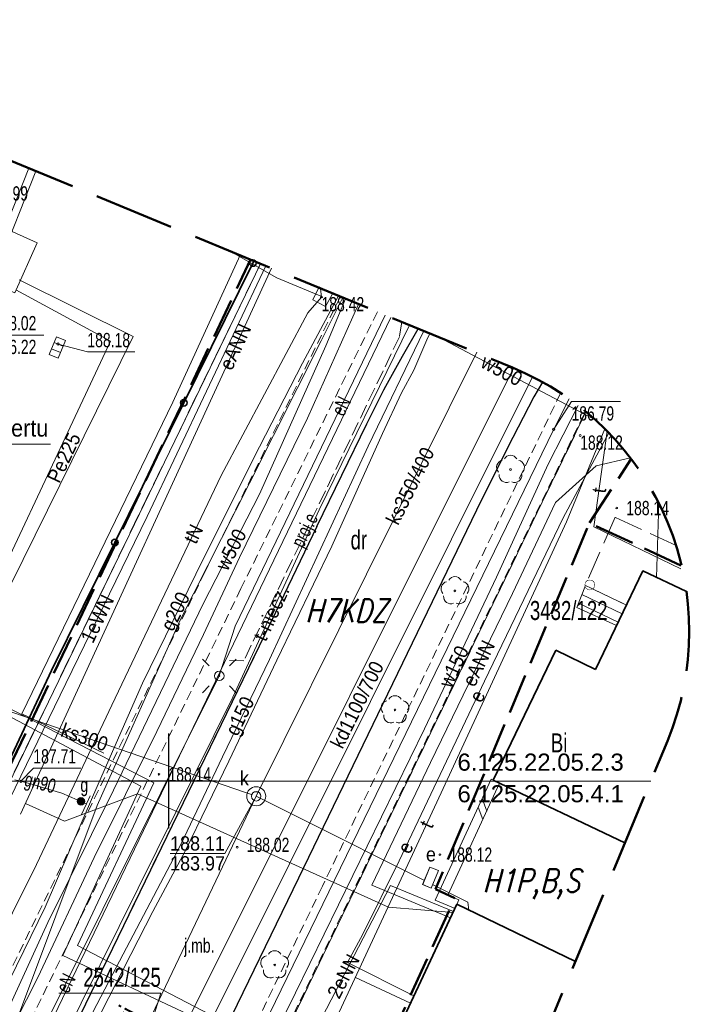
# Model space of a CAD drawing. Extents: x 6515354 to 6515523, y 5549407 to 5549617.
# Tile 6 of 13: x 6515442 to 6515477, y 5549488 to 5549540. Entities that reach past the tile are written whole.
import ezdxf
from ezdxf.enums import TextEntityAlignment as Align

# ---------------------------------------------------------------- set-up
doc = ezdxf.new("R2010")
doc.units = 0
doc.header["$LTSCALE"] = 0.5
for name, pattern in [('1', [0]), ('1_OTKC', [1.5, 1, -0.5]), ('2_OTKC', [1.5, 1, -0.5]), ('2_OTKJ', [2, 1.5, -0.5]), ('2_OTKK', [0]), ('2_OTOO', [0]), ('2_SUPK', [0]), ('2_SUTP_A', [0]), ('3 1', [4, 3, -1]), ('3_EGBU_A', [0]), ('4_EGBB01', [0]), ('4_SUCP', [0]), ('4_SUEP_A', [0]), ('4_SUGP', [0]), ('4_SUPK', [0]), ('4_SUPP_P', [2, 1.5, -0.5]), ('4_SUTP_A', [0]), ('4_SUWP', [0]), ('5_SUGP', [0]), ('GDE', [0]), ('GUK', [2.8, 2.1, -0.7]), ('KTCR02', [1.5, 1, -0.5])]:
    doc.linetypes.add(name, pattern=pattern)
doc.layers.get('0').update_dxf_attribs({"color": 251})
for name, color, linetype, lineweight in [('1 zakres', 6, 'GUK', 50), ('1plan', 234, 'GUK', 50), ('___W - opis', 7, 'Continuous', 13), ('Dzialki', 251, 'GDE', 18), ('EGBB_L_0', 251, '4_EGBB01', 35), ('K-1_L_4', 251, '1', 0), ('Kontury', 90, 'GUK', 18), ('Numery_dzialek', 251, 'Continuous', 18), ('Numery_konturow', 90, 'Continuous', 18), ('OTK_E_T_0', 251, 'Continuous', 0), ('OTK_E_T_8', 251, 'Continuous', 18), ('OTK_L_0', 251, '2_OTKJ', 18), ('OTK_L_1', 251, '2_OTKK', 25), ('OTK_L_2', 251, '1_OTKC', 18), ('OTO_L_0', 251, '2_OTOO', 35), ('OTR_T_0', 251, 'Continuous', 18), ('OTZ_T_0', 3, 'Continuous', 18), ('SUCP_L_0', 200, '4_SUCP', 18), ('SUE_T_3', 251, 'Continuous', 18), ('SUEP_E_T_0', 1, 'Continuous', 0), ('SUEP_L_0', 1, '4_SUEP_A', 18), ('SUG_E_T_4', 52, 'Continuous', 0), ('SUG_T_2', 52, 'Continuous', 18), ('SUGP_E_T_0', 52, 'Continuous', 0), ('SUGP_L_0', 52, '4_SUGP', 18), ('SUGP_L_0_a', 52, '5_SUGP', 18), ('SUGR_T_0', 52, 'Continuous', 18), ('SUK_T_1', 34, 'Continuous', 18), ('SUKR_T_0', 34, 'Continuous', 18), ('SUP_L_1', 251, '2_SUPK', 18), ('SUTP_L_0', 30, '2_SUTP_A', 18), ('SUWP_L_0', 5, '4_SUWP', 18), ('SUWR_T_0', 5, 'Continuous', 18)]:
    doc.layers.add(name, color=color, linetype=linetype, lineweight=lineweight)
for name, color, linetype, lineweight, true_color in [('EGB', 7, 'Continuous', 20, 0x000000), ('OTD', 7, 'Continuous', 20, 0x000000), ('OTK', 7, 'Continuous', 20, 0x000000), ('P_SUCP_E_T_0', 7, 'Continuous', 0, 0xd200d2), ('P_SUCP_L_0', 7, '4_SUPP_P', 18, 0xd200d2), ('PARRA', 7, 'Continuous', 13, 0x0a0909), ('SUC', 7, 'Continuous', 20, 0xd200d2), ('SUC_O', 7, 'Continuous', 20, 0xd200d2), ('SUE', 7, 'Continuous', 20, 0x803300), ('SUE_O', 7, 'Continuous', 20, 0x803300), ('SUG', 7, 'Continuous', 20, 0xbfbf00), ('SUG_O', 7, 'Continuous', 20, 0xbfbf00), ('SUK', 7, 'Continuous', 20, 0x803300), ('SUK_O', 7, 'Continuous', 20, 0x803300), ('SUP', 7, 'Continuous', 20, 0x000000), ('SUP_O', 7, 'Continuous', 20, 0x000000), ('SUPS', 7, 'Continuous', 20, 0x000000), ('SUPS_O', 7, 'Continuous', 20, 0x000000), ('SUT', 7, 'Continuous', 20, 0xff9100), ('SUT_O', 7, 'Continuous', 20, 0xff9100), ('SUW', 5, 'Continuous', 18, 0x0000ff), ('SUW_O', 5, 'Continuous', 20, 0x0000ff)]:
    doc.layers.add(name, color=color, linetype=linetype, lineweight=lineweight, true_color=true_color)
doc.layers.add('PARSI', color=7, linetype='Continuous', true_color=0x0a0909)
doc.styles.add('GESUT', font='arial.ttf', dxfattribs={"width": 0.9})
doc.styles.get("Standard").update_dxf_attribs({"font": 'arial.ttf', "width": 0.9})
doc.styles.add('TDM', font='SIMPLEX', dxfattribs={"width": 0.8, "oblique": 15.00003, "height": 1.8})
doc.linetypes.add('MPNZA', pattern='A,7.5,[4,MSG.shx,S=1,R=270,X=0,Y=0],7.5', length=15)

# ---------------------------------------------------------------- blocks, each defined once
blk = doc.blocks.new('2_OTRS')
at = {"linetype": 'Continuous'}
blk.add_circle((0, 0), 0.045, dxfattribs=at)
blk = doc.blocks.new('2_OTZL')
at = {"linetype": 'Continuous'}
blk.add_circle((0, 0), 0.045, dxfattribs=at)
for centre, start, end in [((0, 0.375), 30.1401, 149.8599), ((-0.357, 0.116), 102.1445, 221.86), ((0.357, 0.116), 318.14, 77.8555), ((-0.22, -0.303), 174.1482, 293.8542), ((0.22, -0.303), 246.1458, 5.8518)]:
    blk.add_arc(centre, 0.375, start, end, dxfattribs=at)
blk = doc.blocks.new('4_SUEO_W')
at = {"linetype": 'Continuous'}
for p, q in [((-0.53035, 0.53035), (-0.8839, 0.8839)), ((0.53035, 0.53035), (0.8839, 0.8839)), ((-0.53035, -0.53035), (-0.8839, -0.8839)), ((0.53035, -0.53035), (0.8839, -0.8839))]:
    blk.add_line(p, q, dxfattribs=at)
blk.add_circle((0, 0), 0.025, dxfattribs=at)
blk = doc.blocks.new('4_SUPP')
at = {"linetype": 'Continuous'}
blk.add_circle((0, 0), 0.25, dxfattribs=at)
blk = doc.blocks.new('4_SUGW')
at = {"linetype": 'Continuous'}
for radius in [0.2, 0.175, 0.15, 0.125, 0.1, 0.075, 0.05, 0.025, 0.00715]:
    blk.add_circle((0, 0), radius, dxfattribs=at)
blk = doc.blocks.new('4_SUPS')
at = {"linetype": 'Continuous'}
blk.add_circle((0, 0), 0.0625, dxfattribs=at)
blk = doc.blocks.new('4_SUKK')
at = {"linetype": 'Continuous'}
for p, q in [((-0.5, -0.25), (-0.5, 0.25)), ((-0.5, 0.25), (0.5, 0.25)), ((-0.175, 0.25), (-0.175, -0.25)), ((0.175, 0.25), (0.175, -0.25)), ((0.5, 0.25), (0.5, -0.25)), ((0.5, -0.25), (-0.5, -0.25))]:
    blk.add_line(p, q, dxfattribs=at)
blk = doc.blocks.new('mzsk')
at = {"layer": 'PARSI', "color": 0}
for p, q in [((0, -5), (0, 5)), ((5, 0), (-5, 0))]:
    blk.add_line(p, q, dxfattribs=at)
blk = doc.blocks.new('SUPS_a')
at = {"layer": 'SUPS', "color": 0, "const_width": 0.09, "flags": 128}
blk.add_lwpolyline([(-0.04, 0, 1), (0.04, 0, 1)], format="xyb", close=True, dxfattribs=at)
at = {"layer": 'SUPS_O', "color": 0, "style": 'GESUT', "width": 0.9}
blk.add_attdef('RZG', text='', height=1.5, dxfattribs=at).set_placement((3.31, -1.44), align=Align.CENTER)
blk.add_attdef('RZD', text='', height=1.5, dxfattribs=at).set_placement((3.31, -2.04), align=Align.TOP_CENTER)
blk = doc.blocks.new('SUPW_o')
at = {"color": 0, "lineweight": 18}
blk.add_wipeout([(0.48, 0), (0.46, 0.15), (0.39, 0.28), (0.28, 0.39), (0.15, 0.46), (0, 0.48), (-0.15, 0.46), (-0.28, 0.39), (-0.39, 0.28), (-0.46, 0.15), (-0.48, 0), (-0.46, -0.15), (-0.39, -0.28), (-0.28, -0.39), (-0.15, -0.46), (0, -0.48), (0.15, -0.46), (0.28, -0.39), (0.39, -0.28), (0.46, -0.15)], dxfattribs=at).dxf.layer = 'SUP'
at = {"layer": 'SUP', "color": 0, "lineweight": 18}
blk.add_circle((0, 0), 0.5, dxfattribs=at)
blk = doc.blocks.new('SUES')
at = {"color": 0, "lineweight": 18}
blk.add_wipeout([(0.48, -0.98), (0.48, 0.98), (-0.48, 0.98), (-0.48, -0.98)], dxfattribs=at).dxf.layer = 'SUE'
at = {"layer": 'SUE', "color": 0, "lineweight": 18}
blk.add_lwpolyline([(0.5, -1), (0.5, 1), (-0.5, 1), (-0.5, -1)], close=True, dxfattribs=at)
blk = doc.blocks.new('EGBO')
at = {"layer": 'EGB', "color": 0, "lineweight": 18}
blk.add_circle((0, 0), 0.5, dxfattribs=at)
at = {"color": 0, "lineweight": 18}
blk.add_wipeout([(-0.49, 0), (-0.47, 0.15), (-0.4, 0.29), (-0.29, 0.4), (-0.15, 0.47), (0, 0.49), (0.15, 0.47), (0.29, 0.4), (0.4, 0.29), (0.47, 0.15), (0.49, 0), (0.49, 0), (0.47, -0.15), (0.4, -0.29), (0.29, -0.4), (0.15, -0.47), (0, -0.49), (0, -0.49), (-0.15, -0.47), (-0.29, -0.4), (-0.4, -0.29), (-0.47, -0.15)], dxfattribs=at).dxf.layer = 'EGB'

msp = doc.modelspace()

# ---------------------------------------------------------------- linework, layer by layer
at = {"layer": '1 zakres', "ltscale": 4, "flags": 128}
msp.add_lwpolyline([(6515422.51, 5549484.47), (6515407.05, 5549444.81), (6515385.37, 5549453.69), (6515385.94, 5549455.19), (6515362.99, 5549462.01), (6515381.7, 5549511.18), (6515382.23, 5549516.3), (6515395.41, 5549561.12, -0.149414), (6515398.37, 5549566.21), (6515406.55, 5549591.11), (6515448.93, 5549574.11), (6515441.89, 5549550.88, -0.184778), (6515441.25, 5549544.61), (6515437.64, 5549534.29), (6515468.06, 5549521.74, -0.415174), (6515476.19, 5549502.1), (6515467.6, 5549481.49, -0.418498), (6515447.78, 5549473.5), (6515422.51, 5549484.47)], format="xyb", dxfattribs=at)
at = {"layer": '1plan', "ltscale": 2, "flags": 128}
msp.add_lwpolyline([(6515472.098, 5549513.573), (6515474.294, 5549516.935)], dxfattribs=at)
at = {"layer": 'Dzialki'}
for p, q in [((6515432.119, 5549480.299), (6515454.812, 5549527.205)), ((6515461.671, 5549524.376), (6515438.991, 5549477.315)), ((6515471.916, 5549519.419), (6515456.25, 5549487))]:
    msp.add_line(p, q, dxfattribs=at)
at = {"layer": 'EGB', "color": 18, "true_color": 0x000000}
for p, q in [((6515473.82, 5549508.801), (6515471.703, 5549509.817)), ((6515473.603, 5549508.351), (6515471.524, 5549509.349))]:
    msp.add_line(p, q, dxfattribs=at)
at = {"layer": 'EGB', "color": 18, "lineweight": 18, "true_color": 0x000000, "flags": 128}
msp.add_lwpolyline([(6515473.522, 5549508.18), (6515474.036, 5549509.252), (6515471.882, 5549510.286), (6515471.441, 5549509.133)], close=True, dxfattribs=at)
at = {"layer": 'EGBB_L_0', "linetype": '3_EGBU_A'}
for p, q in [((6515474.899, 5549511.05), (6515472.409, 5549505.862)), ((6515477.196, 5549509.963), (6515474.899, 5549511.05)), ((6515470.337, 5549506.875), (6515467.036, 5549500.055)), ((6515472.409, 5549505.862), (6515470.337, 5549506.875)), ((6515467.036, 5549500.055), (6515473.964, 5549496.758)), ((6515465.137, 5549493.524), (6515461.477, 5549485.728)), ((6515471.357, 5549490.505), (6515465.137, 5549493.524))]:
    msp.add_line(p, q, dxfattribs=at)
at = {"layer": 'K-1_L_4', "linetype": 'KTCR02'}
for p, q in [((6515459.015, 5549525.472), (6515451.89, 5549510.98)), ((6515460.956, 5549524.671), (6515453.79, 5549510.12)), ((6515451.89, 5549510.98), (6515436.089, 5549478.575)), ((6515453.79, 5549510.12), (6515438.026, 5549477.734))]:
    msp.add_line(p, q, dxfattribs=at)
at = {"layer": 'Kontury'}
for p, q in [((6515432.119, 5549480.299), (6515454.812, 5549527.205)), ((6515471.916, 5549519.419), (6515456.25, 5549487))]:
    msp.add_line(p, q, dxfattribs=at)
at = {"layer": 'Numery_dzialek', "linetype": 'Continuous'}
for p in [(6515444.224, 5549488.848), (6515446.716, 5549479.77)]:
    msp.add_line(p, (6515449.58, 5549488.848), dxfattribs=at)
at = {"layer": 'OTD', "color": 18, "lineweight": 18, "true_color": 0x000000}
for p, q in [((6515466.7, 5549498.425), (6515466.456, 5549499.088)), ((6515466.491, 5549497.971), (6515466.246, 5549498.634))]:
    msp.add_line(p, q, dxfattribs=at)
msp.add_lwpolyline([(6515467.379, 5549499.895), (6515464.659, 5549494), (6515465.235, 5549493.754), (6515465.039, 5549493.294), (6515463.989, 5549493.742), (6515466.925, 5549500.105)], close=True, dxfattribs=at)
at = {"layer": 'OTK', "color": 18, "linetype": '3 1', "lineweight": 18, "true_color": 0x000000}
msp.add_lwpolyline([(6515474.036, 5549509.252), (6515474.899, 5549511.05), (6515477.196, 5549509.963)], dxfattribs=at)
at = {"layer": 'OTK_L_0', "linetype": '2_OTKJ'}
for p, q in [((6515462.27, 5549522.34), (6515463.098, 5549523.787)), ((6515461.32, 5549520.6), (6515462.27, 5549522.34)), ((6515469.635, 5549520.98), (6515469.18, 5549520.2)), ((6515460.4, 5549518.79), (6515461.32, 5549520.6)), ((6515469.18, 5549520.2), (6515467.79, 5549517.53)), ((6515457.77, 5549513.38), (6515460.4, 5549518.79)), ((6515467.79, 5549517.53), (6515466.44, 5549514.8)), ((6515456.83, 5549494.92), (6515466.44, 5549514.8)), ((6515457.77, 5549513.38), (6515455.6, 5549508.87)), ((6515455.6, 5549508.87), (6515444.65, 5549486.28)), ((6515446.675, 5549473.98), (6515456.83, 5549494.92))]:
    msp.add_line(p, q, dxfattribs=at)
at = {"layer": 'OTK_L_1', "linetype": '2_OTKK'}
for p, q in [((6515462.27, 5549522.34), (6515463.098, 5549523.787)), ((6515461.32, 5549520.6), (6515462.27, 5549522.34)), ((6515469.635, 5549520.98), (6515469.18, 5549520.2)), ((6515460.4, 5549518.79), (6515461.32, 5549520.6)), ((6515469.18, 5549520.2), (6515467.79, 5549517.53)), ((6515457.77, 5549513.38), (6515460.4, 5549518.79)), ((6515467.79, 5549517.53), (6515466.44, 5549514.8)), ((6515456.83, 5549494.92), (6515466.44, 5549514.8)), ((6515457.77, 5549513.38), (6515455.6, 5549508.87)), ((6515455.6, 5549508.87), (6515444.65, 5549486.28)), ((6515446.675, 5549473.98), (6515456.83, 5549494.92))]:
    msp.add_line(p, q, dxfattribs=at)
at = {"layer": 'OTK_L_2', "linetype": '2_OTKC'}
for p, q in [((6515470.585, 5549520.404), (6515458.07, 5549494.47)), ((6515459.17, 5549493.15), (6515471.884, 5549519.445)), ((6515458.07, 5549494.47), (6515447.897, 5549473.45)), ((6515449.379, 5549472.912), (6515459.17, 5549493.15))]:
    msp.add_line(p, q, dxfattribs=at)
at = {"layer": 'OTO_L_0'}
for p, q in [((6515450.788, 5549519.889), (6515454.419, 5549527.236)), ((6515454.419, 5549527.236), (6515454.473, 5549527.345)), ((6515447.158, 5549512.542), (6515450.788, 5549519.889)), ((6515443.835, 5549505.818), (6515447.158, 5549512.542)), ((6515440.728, 5549499.208), (6515443.835, 5549505.818))]:
    msp.add_line(p, q, dxfattribs=at)
for centre in [(6515454.419, 5549527.236), (6515450.788, 5549519.889), (6515447.158, 5549512.542)]:
    msp.add_circle(centre, 0.17, dxfattribs=at)
at = {"layer": 'P_SUCP_L_0', "color": 1, "linetype": '4_SUPP_P'}
for p, q in [((6515462.242, 5549524.14), (6515462.117, 5549523.367)), ((6515462.117, 5549523.367), (6515453.937, 5549506.321)), ((6515453.937, 5549506.321), (6515453.153, 5549506.332))]:
    msp.add_line(p, q, dxfattribs=at)
at = {"layer": 'PARRA'}
for points in [[(6515475.315, 5549500), (6515377.446, 5549500)], [(6515377.446, 5549500), (6515475.315, 5549500)], [(6515387.717, 5549500), (6515475.315, 5549500)]]:
    msp.add_lwpolyline(points, dxfattribs=at)
at = {"layer": 'SUCP_L_0', "linetype": '4_SUCP'}
for p, q in [((6515434.13, 5549510.76), (6515442.642, 5549532.226)), ((6515434.5, 5549510.61), (6515443.01, 5549532.075))]:
    msp.add_line(p, q, dxfattribs=at)
at = {"layer": 'SUEP_L_0', "linetype": '4_SUEP_A'}
for p, q in [((6515453.743, 5549527.646), (6515450.21, 5549519.93)), ((6515461.36, 5549524.504), (6515453.48, 5549508.14)), ((6515450.21, 5549519.93), (6515442.27, 5549503.53)), ((6515453.48, 5549508.14), (6515452.65, 5549505.53)), ((6515441.97, 5549484.13), (6515452.65, 5549505.53)), ((6515442.27, 5549503.53), (6515446.58, 5549501.47))]:
    msp.add_line(p, q, dxfattribs=at)
at = {"layer": 'SUGP_L_0', "linetype": '4_SUGP'}
for p, q in [((6515442.23, 5549499.99), (6515441.9, 5549500.07)), ((6515442.8, 5549499.84), (6515442.23, 5549499.99)), ((6515443.36, 5549499.66), (6515442.8, 5549499.84)), ((6515444.37, 5549499.36), (6515443.36, 5549499.66)), ((6515445.18, 5549499.02), (6515444.37, 5549499.36)), ((6515445.18, 5549499.02), (6515445.38, 5549498.93)), ((6515445.38, 5549498.93), (6515445.68, 5549498.8)), ((6515445.87, 5549499.23), (6515445.68, 5549498.8)), ((6515445.68, 5549498.8), (6515445.4, 5549498.2))]:
    msp.add_line(p, q, dxfattribs=at)
at = {"layer": 'SUGP_L_0_a', "linetype": '5_SUGP'}
for p, q in [((6515459.145, 5549525.418), (6515458.01, 5549523.15)), ((6515463.71, 5549523.535), (6515463.55, 5549523.2)), ((6515458.01, 5549523.15), (6515454.24, 5549515.67)), ((6515463.55, 5549523.2), (6515462.87, 5549521.61)), ((6515462.87, 5549521.61), (6515462.23, 5549520.42)), ((6515462.23, 5549520.42), (6515461.22, 5549518.27)), ((6515461.22, 5549518.27), (6515458.57, 5549512.35)), ((6515454.24, 5549515.67), (6515450.57, 5549508.42)), ((6515458.57, 5549512.35), (6515455.67, 5549506.35)), ((6515450.57, 5549508.42), (6515446.23, 5549498.71)), ((6515455.67, 5549506.35), (6515453.15, 5549501.05)), ((6515453.15, 5549501.05), (6515450.88, 5549496.35)), ((6515446.23, 5549498.71), (6515441.38, 5549485.78)), ((6515450.88, 5549496.35), (6515449.16, 5549493.14)), ((6515449.16, 5549493.14), (6515445.44, 5549485.87))]:
    msp.add_line(p, q, dxfattribs=at)
at = {"layer": 'SUGR_T_0', "linetype": 'Continuous', "lineweight": 0}
for p, q in [((6515442.23, 5549499.99), (6515442.88, 5549500.675)), ((6515442.88, 5549500.675), (6515445.377, 5549500.675))]:
    msp.add_line(p, q, dxfattribs=at)
at = {"layer": 'SUK', "color": 36, "linetype": 'Continuous', "lineweight": 18, "true_color": 0x803300, "flags": 128}
msp.add_lwpolyline([(6515454.59, 5549499.2), (6515428.6, 5549508.15)], dxfattribs=at)
at = {"layer": 'SUKR_T_0', "linetype": 'Continuous', "lineweight": 0}
for p, q in [((6515440.796, 5549523.454), (6515443.428, 5549523.454)), ((6515444.179, 5549522.98), (6515445.72, 5549522.563)), ((6515445.72, 5549522.563), (6515448.217, 5549522.563))]:
    msp.add_line(p, q, dxfattribs=at)
at = {"layer": 'SUP', "color": 212, "lineweight": 18, "true_color": 0xd200d2}
msp.add_lwpolyline([(6515441.908, 5549525.664), (6515439.323, 5549526.818), (6515440.5, 5549529.454), (6515443.085, 5549528.3)], close=True, dxfattribs=at)
at = {"layer": 'SUP', "color": 36, "lineweight": 18, "true_color": 0x803300}
msp.add_circle((6515454.59, 5549499.2), 0.5, dxfattribs=at)
at = {"layer": 'SUP_L_1', "linetype": '4_SUPK'}
for p, q in [((6515457.901, 5549525.981), (6515457.56, 5549525.306)), ((6515458.599, 5549525.627), (6515457.901, 5549525.981)), ((6515458.234, 5549524.945), (6515458.599, 5549525.627)), ((6515457.56, 5549525.306), (6515458.234, 5549524.945))]:
    msp.add_line(p, q, dxfattribs=at)
at = {"layer": 'SUPS', "color": 36, "linetype": 'Continuous', "true_color": 0x803300}
msp.add_lwpolyline([(6515454.59, 5549499.2), (6515452.948, 5549496.184), (6515450.064, 5549496.184)], dxfattribs=at)
at = {"layer": 'SUT', "color": 30, "lineweight": 18, "true_color": 0xff9100, "flags": 128}
for points in [[(6515473.027, 5549518.399), (6515472.331, 5549513.369), (6515476.897, 5549511.153)], [(6515475.626, 5549510.706), (6515475.737, 5549514.622)], [(6515459.8, 5549489.678), (6515462.693, 5549488.319)]]:
    msp.add_lwpolyline(points, dxfattribs=at)
at = {"layer": 'SUTP_L_0', "linetype": '4_SUTP_A'}
for p, q in [((6515455.665, 5549526.452), (6515453.187, 5549527.88)), ((6515458.068, 5549525.453), (6515455.665, 5549526.452))]:
    msp.add_line(p, q, dxfattribs=at)
at = {"layer": 'SUW', "color": 5, "linetype": 'Continuous', "lineweight": 18, "true_color": 0x0000ff, "flags": 128}
msp.add_lwpolyline([(6515464.141, 5549523.357), (6515472.404, 5549518.997)], dxfattribs=at)
at = {"layer": 'SUWP_L_0', "linetype": '4_SUWP'}
for p, q in [((6515471.034, 5549520.097), (6515470.22, 5549518.5)), ((6515470.22, 5549518.5), (6515448.268, 5549473.298))]:
    msp.add_line(p, q, dxfattribs=at)
at = {"layer": 'SUWR_T_0', "linetype": 'Continuous', "lineweight": 0}
for p, q in [((6515470.22, 5549518.5), (6515471.153, 5549519.956)), ((6515471.153, 5549519.956), (6515473.731, 5549519.956))]:
    msp.add_line(p, q, dxfattribs=at)

# ---------------------------------------------------------------- block references
at = {"layer": 'OTR_T_0'}
for p in [(6515458.02, 5549525.45), (6515471.61, 5549518.17), (6515473.533, 5549514.355), (6515449.48, 5549500.354), (6515453.59, 5549496.52), (6515464.242, 5549496.132)]:
    msp.add_blockref('2_OTRS', p, dxfattribs=at)
at = {"layer": 'OTZ_T_0'}
for p in [(6515467.95, 5549516.38), (6515465.03, 5549510), (6515461.88, 5549503.74), (6515455.56, 5549490.33)]:
    msp.add_blockref('2_OTZL', p, dxfattribs=at)
at = {"layer": 'PARSI', "xscale": 0.5, "yscale": 0.5, "zscale": 0.5}
msp.add_blockref('mzsk', (6515450, 5549500), dxfattribs=at)
at = {"layer": 'SUE_T_3'}
for name in ['4_SUEO_W', '4_SUPP']:
    msp.add_blockref(name, (6515452.65, 5549505.53), dxfattribs=at)
at = {"layer": 'SUG_T_2'}
msp.add_blockref('4_SUGW', (6515445.38, 5549498.93), dxfattribs=at)
at = {"layer": 'SUGR_T_0'}
msp.add_blockref('4_SUPS', (6515442.23, 5549499.99), dxfattribs=at)
at = {"layer": 'SUK_T_1', "rotation": 67.65823197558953}
msp.add_blockref('4_SUKK', (6515444.14, 5549522.8), dxfattribs=at)
at = {"layer": 'SUKR_T_0'}
msp.add_blockref('4_SUPS', (6515444.179, 5549522.98), dxfattribs=at)
at = {"layer": 'SUPS', "color": 36, "true_color": 0x803300}
ref = msp.add_blockref('SUPS_a', (6515454.59, 5549499.2, 188.11), dxfattribs=dict(at, xscale=0.5, yscale=0.5, zscale=0.5))
ref.add_attrib('RZG', '188.11', dxfattribs={"layer": 'SUPS_O', "color": 0, "height": 0.75, "style": 'GESUT', "width": 0.9}).set_placement((6515451.506, 5549496.347, 188.11), align=Align.CENTER)
ref.add_attrib('RZD', '183.97', dxfattribs={"layer": 'SUPS_O', "color": 0, "height": 0.75, "style": 'GESUT', "width": 0.9}).set_placement((6515451.506, 5549496.047, 183.97), align=Align.TOP_CENTER)
at = {"layer": 'SUWR_T_0'}
msp.add_blockref('4_SUPS', (6515470.22, 5549518.5), dxfattribs=at)

# ---------------------------------------------------------------- texts
at = {"layer": '1plan', "color": 234, "linetype": 'MPNZA', "lineweight": 30, "char_height": 1.2, "width": 6.15245, "attachment_point": 1, "style": 'TDM'}
for s, insert in [('\\A1;{\\Q15;H7KDZ}', (6515457.178, 5549509.558)), ('\\A1;{\\Q15;H1P,B,S}', (6515466.492, 5549495.365))]:
    msp.add_mtext(s, dxfattribs=dict(at, insert=insert))
at = {"layer": 'Numery_dzialek', "width": 0.7}
msp.add_text('3432/122', height=1, dxfattribs=at).set_placement((6515468.97, 5549509.469), align=Align.TOP_LEFT)
msp.add_text('2542/125', height=1, dxfattribs=at).set_placement((6515449.58, 5549489.182), align=Align.RIGHT)
at = {"layer": 'Numery_konturow', "width": 0.7}
for s, p in [('dr', (6515459.548, 5549513.183)), ('Bi', (6515470.069, 5549502.508))]:
    msp.add_text(s, height=1, dxfattribs=at).set_placement(p, align=Align.TOP_LEFT)
at = {"layer": 'OTK_E_T_0', "lineweight": 9, "width": 0.7}
msp.add_text('j.mb.', height=0.75, dxfattribs=at).set_placement((6515451.601, 5549491.257), align=Align.MIDDLE)
at = {"layer": 'OTK_E_T_8', "width": 0.7}
msp.add_text('Tadeusza Kościuszki', height=1.25, rotation=62.3872, dxfattribs=at).set_placement((6515445.345, 5549482.936), align=Align.MIDDLE)
at = {"layer": 'OTR_T_0', "lineweight": 9, "width": 0.7}
for s, p in [('187.99', (6515440.36, 5549530.899)), ('188.14', (6515474.033, 5549514.355)), ('188.14', (6515449.98, 5549500.354)), ('188.12', (6515464.742, 5549496.132))]:
    msp.add_text(s, height=0.75, dxfattribs=at).set_placement(p, align=Align.MIDDLE_LEFT)
for s, p in [('188.42', (6515458.02, 5549525.45)), ('188.12', (6515471.61, 5549518.17)), ('188.02', (6515454.09, 5549497.02))]:
    msp.add_text(s, height=0.75, dxfattribs=at).set_placement(p, align=Align.TOP_LEFT)
at = {"layer": 'P_SUCP_E_T_0', "color": 1, "lineweight": 9, "width": 0.7}
msp.add_text('proj.e', height=0.75, rotation=63.7798, dxfattribs=at).set_placement((6515457.206, 5549513.152), align=Align.MIDDLE)
at = {"layer": 'PARRA'}
for s, p in [('6.125.22.05.2.3', (6515469.532, 5549500.275)), ('6.125.22.05.4.1', (6515469.532, 5549498.614))]:
    msp.add_text(s, height=0.9, rotation=360, dxfattribs=at).set_placement(p, align=Align.BOTTOM_CENTER)
at = {"layer": 'SUC_O', "color": 212, "true_color": 0xd200d2, "insert": (6515444.486, 5549517.003, 0.5), "char_height": 0.75, "attachment_point": 5, "rotation": 64.8266, "style": 'GESUT'}
msp.add_mtext('Pe225', dxfattribs=at)
at = {"layer": 'SUE_O', "color": 1, "true_color": 0xff0000, "char_height": 0.75, "attachment_point": 5, "style": 'GESUT'}
for s, insert, rotation in [('eANN', (6515453.493, 5549522.834, 0.5), 65.3258), ('1eWN', (6515446.247, 5549508.534, 0.5), 64.1087), ('eANN', (6515466.278, 5549506.19, 0.5), 64.1384), ('e', (6515466.203, 5549504.462, 0.5), 64.6395), ('e', (6515462.432, 5549496.506, 0.5), 64.6395), ('2eNN', (6515459.174, 5549489.734, 0.5), 62.5661)]:
    msp.add_mtext(s, dxfattribs=dict(at, insert=insert, rotation=rotation))
at = {"layer": 'SUE_O', "color": 1, "true_color": 0xff0000, "insert": (6515463.771, 5549496.146), "char_height": 0.75, "attachment_point": 5, "style": 'GESUT'}
msp.add_mtext('e', dxfattribs=at)
at = {"layer": 'SUEP_E_T_0', "lineweight": 9, "width": 0.7}
for rotation, p in [(64.2866, (6515459.054, 5549519.716)), (63.4778, (6515444.588, 5549489.375))]:
    msp.add_text('eN', height=0.75, rotation=rotation, dxfattribs=at).set_placement(p, align=Align.MIDDLE)
at = {"layer": 'SUG_E_T_4', "lineweight": 9, "width": 0.7}
msp.add_text('g', height=0.75, dxfattribs=at).set_placement((6515445.353, 5549499.426))
at = {"layer": 'SUG_O', "color": 52, "true_color": 0xbfbf00, "char_height": 0.75, "attachment_point": 5, "style": 'GESUT'}
for s, insert, rotation in [('g200', (6515450.438, 5549508.875, 0.5), 63.9895), ('g150', (6515453.827, 5549503.374, 0.5), 64.196)]:
    msp.add_mtext(s, dxfattribs=dict(at, insert=insert, rotation=rotation))
at = {"layer": 'SUGP_E_T_0', "lineweight": 9, "width": 0.7}
msp.add_text('gn90', height=0.75, rotation=345.3, dxfattribs=at).set_placement((6515443.22, 5549499.81), align=Align.MIDDLE)
at = {"layer": 'SUGR_T_0', "lineweight": 9, "width": 0.7}
msp.add_text('187.71', height=0.75, dxfattribs=at).set_placement((6515442.88, 5549501.3), align=Align.MIDDLE_LEFT)
at = {"layer": 'SUK_O', "color": 36, "true_color": 0x803300, "char_height": 0.75, "attachment_point": 5, "style": 'GESUT'}
for s, insert, rotation in [('ks350/400', (6515462.682, 5549515.518, 0.5), 63.6224), ('kd1100/700', (6515459.891, 5549504.015, 0.5), 63.4867), ('ks300', (6515445.57, 5549502.306, 0.5), 340.9982)]:
    msp.add_mtext(s, dxfattribs=dict(at, insert=insert, rotation=rotation))
at = {"layer": 'SUKR_T_0', "lineweight": 9, "width": 0.7}
for s, p in [('188.02', (6515440.796, 5549524.454)), ('186.22', (6515440.796, 5549523.204))]:
    msp.add_text(s, height=0.75, dxfattribs=at).set_placement(p, align=Align.TOP_LEFT)
msp.add_text('188.18', height=0.75, dxfattribs=at).set_placement((6515445.72, 5549523.188), align=Align.MIDDLE_LEFT)
at = {"layer": 'SUP_O', "color": 18, "true_color": 0x000000, "insert": (6515453.967, 5549500.147), "char_height": 0.75, "attachment_point": 5, "style": 'GESUT'}
msp.add_mtext('k', dxfattribs=at)
at = {"layer": 'SUT_O', "color": 30, "true_color": 0xff9100, "char_height": 0.75, "attachment_point": 5, "style": 'GESUT'}
for s, insert, rotation in [('t', (6515472.597, 5549515.286, 0.5), 82.125), ('tN', (6515451.292, 5549512.991, 0.5), 64.5335), ('t-niecz.', (6515455.39, 5549508.821, 0.5), 65.297), ('t', (6515463.53, 5549497.722, 0.5), 65.1258)]:
    msp.add_mtext(s, dxfattribs=dict(at, insert=insert, rotation=rotation))
at = {"layer": 'SUW_O', "color": 5, "true_color": 0x0000ff, "char_height": 0.75, "attachment_point": 5, "style": 'GESUT'}
for s, insert, rotation in [('w500', (6515467.491, 5549521.589, 0.5), 332.1793), ('w500', (6515453.267, 5549512.17, 0.5), 62.771), ('w150', (6515464.975, 5549506.019, 0.5), 64.5913)]:
    msp.add_mtext(s, dxfattribs=dict(at, insert=insert, rotation=rotation))
at = {"layer": 'SUWR_T_0', "lineweight": 9, "width": 0.7}
msp.add_text('186.79', height=0.75, dxfattribs=at).set_placement((6515471.153, 5549519.706), align=Align.TOP_LEFT)

# ---------------------------------------------------------------- next in the draw order: block references
at = {"layer": 'EGB', "color": 18, "lineweight": 18, "true_color": 0x000000, "xscale": 0.5, "yscale": 0.5, "zscale": 0.5}
msp.add_blockref('EGBO', (6515472.115, 5549510.312, 0.5), dxfattribs=at)
at = {"layer": 'SUP', "color": 18, "lineweight": 18, "true_color": 0x000000, "xscale": 0.5, "yscale": 0.5, "zscale": 0.5}
msp.add_blockref('SUPW_o', (6515454.59, 5549499.2, 188.11), dxfattribs=at)

# ---------------------------------------------------------------- next in the draw order: linework, layer by layer
at = {"layer": '1plan', "ltscale": 2, "flags": 128}
msp.add_lwpolyline([(6515431.948, 5549480.374), (6515454.296, 5549527.419)], dxfattribs=at)
at = {"layer": 'OTK', "color": 18, "linetype": '3 1', "lineweight": 18, "true_color": 0x000000}
msp.add_lwpolyline([(6515476.646, 5549512.387), (6515473.443, 5549513.877), (6515471.882, 5549510.286), (6515474.036, 5549509.252)], dxfattribs=at)
at = {"layer": 'SUC', "color": 212, "linetype": 'Continuous', "lineweight": 18, "true_color": 0xd200d2, "flags": 128}
for points in [[(6515467.307, 5549480.833), (6515453.367, 5549487.097), (6515445.197, 5549491.358), (6515449.208, 5549499.898), (6515439.112, 5549505.119), (6515448.119, 5549523.374), (6515442.143, 5549526.362)], [(6515441.954, 5549525.824), (6515446.933, 5549523.126), (6515438.453, 5549505.083), (6515448.53, 5549499.724), (6515444.436, 5549490.836), (6515466.997, 5549480.215)]]:
    msp.add_lwpolyline(points, dxfattribs=at)
at = {"layer": 'SUE', "color": 1, "lineweight": 18, "true_color": 0xff0000, "flags": 128}
for points in [[(6515455.096, 5549527.088), (6515448.858, 5549513.913), (6515444.593, 5549505.127), (6515432.445, 5549480.157)], [(6515455.391, 5549526.964), (6515442.206, 5549498.264)], [(6515442.46, 5549498.818), (6515444.511, 5549497.883), (6515448.35, 5549499.334), (6515461.535, 5549493.362), (6515464.929, 5549493.08)]]:
    msp.add_lwpolyline(points, dxfattribs=at)
at = {"layer": 'SUG', "color": 52, "linetype": 'Continuous', "lineweight": 18, "true_color": 0xbfbf00, "flags": 128}
for points in [[(6515458.91, 5549525.515), (6515457.022, 5549521.969), (6515454.761, 5549517.573), (6515451.817, 5549511.701), (6515448.617, 5549505.141), (6515446.044, 5549499.275), (6515443.499, 5549493.361), (6515440.855, 5549487.981), (6515436.211, 5549478.522)], [(6515463.392, 5549523.666), (6515460.476, 5549517.605), (6515455.285, 5549506.39), (6515452.813, 5549501.277), (6515450.626, 5549496.666), (6515447.059, 5549489.866), (6515445.163, 5549486.241)]]:
    msp.add_lwpolyline(points, dxfattribs=at)
at = {"layer": 'SUK', "linetype": 'CONTINUOUS', "lineweight": 18}
for p, q in [((6515468.121, 5549521.744), (6515447.47, 5549480.35)), ((6515469.105, 5549521.253), (6515448.45, 5549479.85))]:
    msp.add_line(p, q, dxfattribs=at)
at = {"layer": 'SUK', "color": 36, "linetype": 'Continuous', "lineweight": 18, "true_color": 0x803300, "flags": 128}
for points in [[(6515443.098, 5549475.532), (6515444.86, 5549478.79), (6515454.59, 5549499.2), (6515466.173, 5549522.556)], [(6515454.59, 5549499.2), (6515465.701, 5549493.639), (6515465.766, 5549493.219)]]:
    msp.add_lwpolyline(points, dxfattribs=at)
at = {"layer": 'SUT', "color": 30, "lineweight": 18, "true_color": 0xff9100, "flags": 128}
for points in [[(6515457.967, 5549525.904), (6515458.02, 5549525.45), (6515457.295, 5549524.625), (6515452.754, 5549516.06), (6515447.002, 5549503.982), (6515443.048, 5549495.612), (6515437.987, 5549485.442), (6515434.963, 5549479.064)], [(6515462.645, 5549523.974), (6515457.896, 5549514.268), (6515453.36, 5549504.407), (6515444.4, 5549486.31), (6515439.798, 5549476.965)]]:
    msp.add_lwpolyline(points, dxfattribs=at)
at = {"layer": 'SUW', "color": 5, "linetype": 'Continuous', "lineweight": 18, "true_color": 0x0000ff, "flags": 128}
for points in [[(6515459.277, 5549525.364), (6515458.254, 5549522.878), (6515454.765, 5549515.082), (6515451.797, 5549509.314), (6515447.094, 5549499.529), (6515443.641, 5549492.557), (6515440.055, 5549484.743), (6515436.773, 5549478.266)], [(6515459.958, 5549525.083), (6515457.286, 5549519.075), (6515453.709, 5549511.757), (6515451.826, 5549507.714), (6515449.361, 5549502.614), (6515446.077, 5549495.978), (6515443.113, 5549489.67), (6515439.508, 5549482.588), (6515437.299, 5549478.044)]]:
    msp.add_lwpolyline(points, dxfattribs=at)

# ---------------------------------------------------------------- next in the draw order: block references
at = {"layer": 'SUE', "color": 1, "lineweight": 18, "true_color": 0xff0000, "xscale": 0.5, "yscale": 0.5, "zscale": 0.5, "rotation": 337.705388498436}
msp.add_blockref('SUES', (6515463.746, 5549494.921, 0.5), dxfattribs=at)

# ---------------------------------------------------------------- next in the draw order: texts
at = {"layer": '___W - opis', "insert": (6515429.768, 5549519.012), "char_height": 0.9, "attachment_point": 1, "bg_fill": 3, "box_fill_scale": 1.1, "bg_fill_color": 256, "bg_fill_true_color": 13158600, "bg_fill_transparency": 0}
msp.add_mtext('\\fArial|b0|i0|c238|p34;komora startowa przewiertu\\Pmin. 2,8x2,5m', dxfattribs=at)

# ---------------------------------------------------------------- next in the draw order: linework, layer by layer
at = {"layer": '1plan', "ltscale": 2, "flags": 128}
msp.add_lwpolyline([(6515476.899, 5549511.34), (6515472.098, 5549513.573), (6515464.011, 5549494.322), (6515465.022, 5549493.845), (6515459.748, 5549482.266), (6515458.47, 5549482.477), (6515457.38, 5549479.895), (6515455.14, 5549480.91), (6515451.175, 5549472.483)], dxfattribs=at)
at = {"layer": '___W - opis'}
msp.add_line((6515443.785, 5549517.711), (6515429.505, 5549517.711), dxfattribs=at)
at = {"layer": 'SUE', "color": 1, "lineweight": 18, "true_color": 0xff0000, "flags": 128}
for points in [[(6515473.117, 5549518.307), (6515470.722, 5549513.834), (6515466.578, 5549505.252), (6515462.099, 5549495.803), (6515460.192, 5549491.95), (6515459.389, 5549490.464), (6515462.873, 5549488.701)], [(6515464.8, 5549492.806), (6515460.66, 5549494.532), (6515463.748, 5549500.971), (6515468.062, 5549509.869), (6515470.307, 5549514.64), (6515472.445, 5549516.582), (6515474.249, 5549516.995)], [(6515464.959, 5549493.144), (6515461.651, 5549494.506), (6515457.816, 5549487.118), (6515450.082, 5549472.716)]]:
    msp.add_lwpolyline(points, dxfattribs=at)
at = {"layer": 'SUT', "color": 30, "lineweight": 18, "true_color": 0xff9100, "flags": 128}
msp.add_lwpolyline([(6515450.989, 5549472.516), (6515455.421, 5549481.477), (6515458.952, 5549487.849), (6515464.3, 5549499.384), (6515470.886, 5549513.625), (6515472.905, 5549518.522)], dxfattribs=at)
at = {"layer": 'SUW', "color": 5, "linetype": 'Continuous', "lineweight": 18, "true_color": 0x0000ff, "flags": 128}
msp.add_lwpolyline([(6515471.503, 5549519.749), (6515469.935, 5549516.668), (6515467.212, 5549510.728), (6515463.424, 5549502.753), (6515456.659, 5549488.871), (6515452.168, 5549479.755), (6515448.894, 5549473.068)], dxfattribs=at)

doc.saveas('drawing.dxf')
